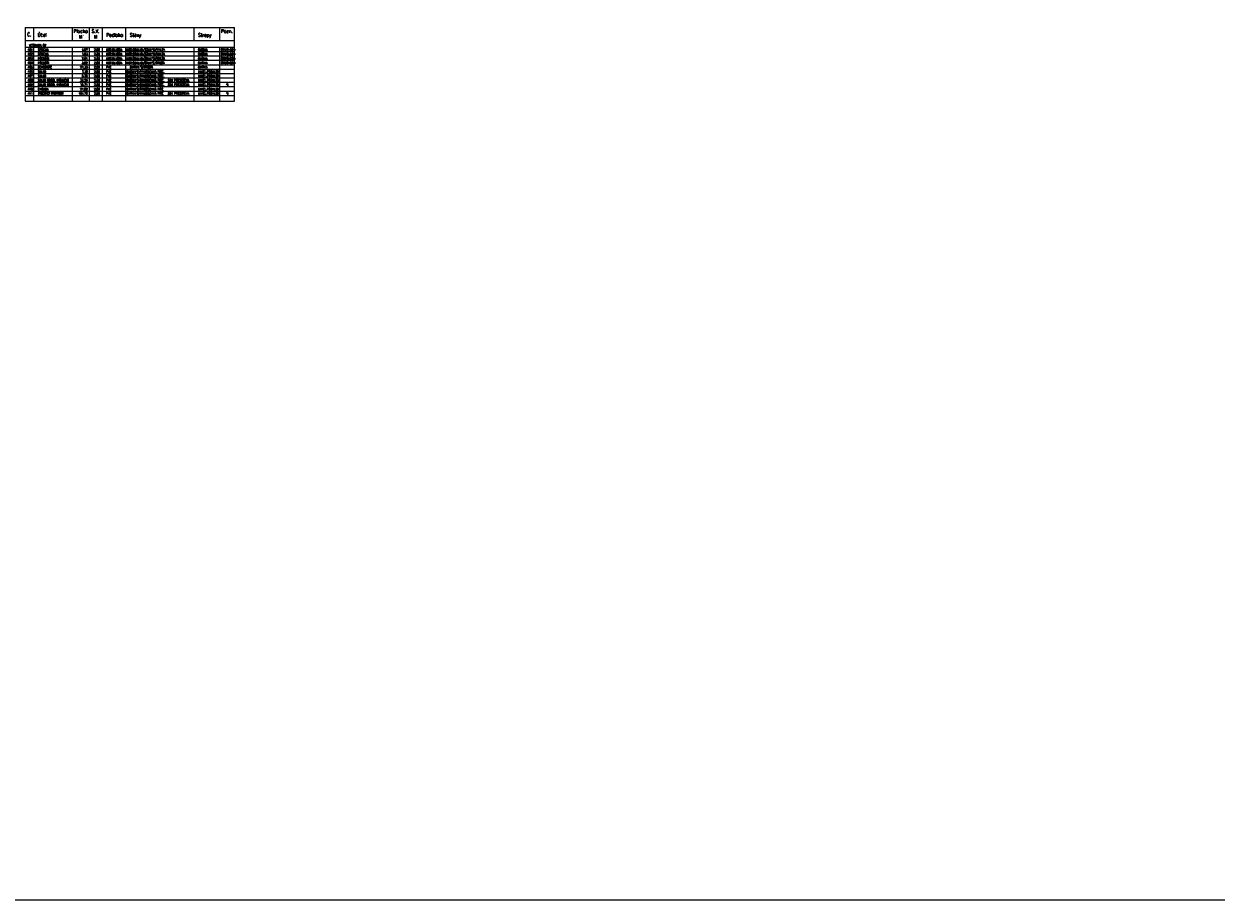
# Model space of a CAD drawing. Header units: millimetres. Extents: x -485339 to 286898, y -1189934 to 1602269.
# Tile 100 of 230: x 38178 to 127889, y -1189934 to -1124015. Entities that reach past the tile are written whole.
import ezdxf
from ezdxf.enums import TextEntityAlignment as Align

# ---------------------------------------------------------------- set-up
doc = ezdxf.new("R2010")
doc.units = ezdxf.units.MM
doc.header["$LTSCALE"] = 10
doc.layers.get('Defpoints').update_dxf_attribs({"lineweight": 0})
doc.layers.add('N_popis', color=10, linetype='Continuous', lineweight=18)
doc.layers.add('St_popis', color=250, linetype='Continuous', lineweight=18)
doc.styles.add('A_slabé', font='txt')
doc.styles.add('ROMANS', font='romans.shx', dxfattribs={"width": 0.8})

msp = doc.modelspace()

# ---------------------------------------------------------------- linework, layer by layer
at = {"layer": 'Defpoints'}
msp.add_lwpolyline([(-480994, -929890.9), (286897.8, -929890.9), (286897.8, -1189933.9), (-480994, -1189933.9)], close=True, dxfattribs=at)
at = {"layer": 'St_popis', "lineweight": 25}
for q in [(54028.9, -1124278.2), (38281.2, -1129825.4)]:
    msp.add_line((38281.2, -1124278.2), q, dxfattribs=at)
at = {"layer": 'St_popis'}
for p, q in [((38941.2, -1125268.2), (38941.2, -1124278.2)), ((41845.3, -1125268.2), (41845.3, -1124278.2)), ((43121.6, -1125268.2), (43121.6, -1124278.2)), ((44087.6, -1125268.2), (44087.6, -1124278.2)), ((45857.4, -1125268.2), (45857.4, -1124278.2)), ((50989.6, -1125268.2), (50989.6, -1124278.2)), ((52931.7, -1125268.2), (52931.7, -1124278.2)), ((54028.9, -1125268.2), (54028.9, -1124278.2)), ((38281.2, -1125268.2), (54028.9, -1125268.2)), ((38941.2, -1129825.4), (38941.2, -1125768.2)), ((41845.3, -1129825.4), (41845.3, -1125768.2)), ((52931.7, -1129825.4), (52931.7, -1125768.2)), ((53933.8, -1125268.2), (53934.4, -1125268.2)), ((54028.9, -1129825.4), (54028.9, -1125268.2)), ((38281.2, -1126758.1), (54028.9, -1126758.1)), ((38281.2, -1127088.1), (54028.9, -1127088.1)), ((38281.2, -1129825.4), (54028.9, -1129825.4))]:
    msp.add_line(p, q, dxfattribs=at)
at = {"layer": 'St_popis', "lineweight": 15}
for p, q in [((38281.2, -1125768.2), (54028.9, -1125768.2)), ((43121.6, -1129825.4), (43121.6, -1125768.2)), ((44087.6, -1129825.4), (44087.6, -1125768.2)), ((45857.4, -1129825.4), (45857.4, -1125768.2)), ((50989.6, -1129825.4), (50989.6, -1125768.2)), ((38281.2, -1126098.2), (54028.9, -1126098.2)), ((38281.2, -1126428.1), (52931.7, -1126428.1)), ((38281.2, -1126428.1), (54028.9, -1126428.1)), ((38281.2, -1127418.1), (54028.9, -1127418.1)), ((38281.2, -1127748.1), (54028.9, -1127748.1)), ((38281.2, -1128078.1), (54028.9, -1128078.1)), ((38281.2, -1128408.1), (54028.9, -1128408.1)), ((38281.2, -1128738.1), (54028.9, -1128738.1)), ((38281.2, -1129068), (54028.9, -1129068)), ((38281.2, -1129398), (54028.9, -1129398))]:
    msp.add_line(p, q, dxfattribs=at)

# ---------------------------------------------------------------- texts
at = {"layer": 'N_popis', "lineweight": 15, "style": 'ROMANS'}
for s, height, width, p in [('KER.DLAŽBA', 165, 0.8, (44381, -1126039.1)), ('*2/MALBA', 165, 0.8, (47793.6, -1126031.7)), ('OBKLAD=2,0m', 164.997, 0.55, (52998.4, -1126027.2)), ('KER.DLAŽBA', 165, 0.8, (44381, -1126369.1)), ('KER.DLAŽBA', 165, 0.8, (44381, -1126699.1)), ('KER.OBKLAD', 165, 0.8, (45913.7, -1126039.1)), ('KER.OBKLAD', 165, 0.8, (45913.7, -1126369.1)), ('KER.OBKLAD', 165, 0.8, (45913.7, -1126699.1)), ('*2/MALBA', 165, 0.8, (47793.6, -1126361.6)), ('*2/MALBA', 165, 0.8, (47793.6, -1126691.6)), ('OBKLAD=2,0m', 164.997, 0.55, (52998.4, -1126357.2)), ('OBKLAD=2,0m', 164.997, 0.55, (52998.4, -1126687.2)), ('KER.DLAŽBA', 165, 0.8, (44381, -1127029.1)), ('PVC', 165, 0.8, (44381, -1127359.1)), ('PVC', 165, 0.8, (44381, -1127689)), ('KER.OBKLAD', 165, 0.8, (45913.7, -1127029.1)), ('*2/MALBA', 165, 0.8, (46574, -1127683)), ('*2/MALBA', 165, 0.8, (46878.9, -1127341)), ('*2/MALBA', 165, 0.8, (47771.4, -1127021.6)), ('OBKLAD=2,0m', 164.997, 0.55, (52998.4, -1127017.2)), ('PVC', 165, 0.8, (44381, -1128019)), ('PVC', 165, 0.8, (44381, -1128349)), ('PVC', 165, 0.8, (44381, -1128679)), ('*2/MALBA', 165, 0.8, (46574, -1128013)), ('*2/MALBA', 165, 0.8, (46574, -1128343)), ('*2/MALBA', 165, 0.8, (46574, -1128673)), ('SDK PŘEDSTĚNA', 164.997, 0.8, (49006.2, -1128349)), ('SDK PŘEDSTĚNA', 164.997, 0.8, (49006.2, -1128679)), ('LAMEL.PODHLED', 164.997, 0.8, (51283, -1128679)), ('*6', 165, 0.55, (53390, -1128675)), ('PVC', 165, 0.8, (44381, -1129009)), ('PVC', 165, 0.8, (44381, -1129339)), ('*2/MALBA', 165, 0.8, (46574, -1129003)), ('*2/MALBA', 165, 0.8, (46574, -1129333)), ('SDK PŘEDSTĚNA', 164.997, 0.8, (49006.2, -1129339)), ('*6', 165, 0.55, (53390, -1129335))]:
    msp.add_text(s, height=height, rotation=0.002691, dxfattribs=dict(at, width=width)).set_placement(p)
at = {"layer": 'St_popis', "style": 'ROMANS', "width": 0.8}
for s, p in [('Č.', (38433.1, -1124953.4)), ('Účel', (39214.5, -1124974.4)), ('Plocha', (41930.6, -1124702)), ('M', (42315.4, -1125127.5)), ('S.V.', (43278.8, -1124702)), ('M', (43442.3, -1125127.5)), ('Podlaha', (44388.1, -1124980.2)), ('Stěny', (46158, -1124980.2)), ('Stropy', (51290.1, -1124980.2)), ('Pozn.', (53017, -1124702))]:
    msp.add_text(s, height=264, dxfattribs=at).set_placement(p)
at = {"layer": 'St_popis', "style": 'A_slabé'}
msp.add_text('2', height=105.6, dxfattribs=at).set_placement((42618.9, -1124921.8))
at = {"layer": 'St_popis', "lineweight": 15, "style": 'ROMANS', "width": 0.8}
for s, p in [('401', (38847.4, -1126032.2)), ('402', (38847.4, -1126362.1)), ('403', (38847.4, -1126692.1)), ('4,87', (42977.3, -1126038.7)), ('2,01', (42977.3, -1126698.6)), ('1,83', (42977.3, -1126368.7)), ('2,80', (43901, -1126038.7)), ('2,80', (43901, -1126368.7)), ('2,80', (43901, -1126698.6)), ('404', (38847.4, -1127022.1)), ('405', (38847.4, -1127352.1)), ('406', (38847.4, -1127682.1)), ('21,33', (42977.3, -1127358.6)), ('3,02', (42977.3, -1127028.6)), ('7,19', (42977.3, -1127688.6)), ('2,80', (43901, -1127028.6)), ('2,80', (43901, -1127358.6)), ('2,80', (43901, -1127688.6)), ('407', (38847.4, -1128012.1)), ('408', (38847.4, -1128342.1)), ('409', (38847.4, -1128672.1)), ('34,20', (42977.3, -1128348.6)), ('15,71', (42977.3, -1128678.6)), ('5,78', (42977.3, -1128018.6)), ('2,80', (43901, -1128018.6)), ('2,80', (43901, -1128348.6)), ('2,80', (43901, -1128678.6)), ('410', (38847.4, -1129002)), ('411', (38847.4, -1129332)), ('104,72', (42977.3, -1129338.5)), ('21,02', (42977.3, -1129008.6)), ('2,80', (43901, -1129008.6)), ('2,80', (43901, -1129338.5))]:
    msp.add_text(s, height=165, rotation=0.002691, dxfattribs=at).set_placement(p, align=Align.RIGHT)
for s, height, p in [('VESTAVBA 02', 164.997, (38567.9, -1125709.1)), ('/ŠTUK', 165, (47137.5, -1126039.1)), ('OMÍTKA', 165, (51283, -1126039.1)), ('SPRCHA', 165, (39234.7, -1126039.1)), ('SPRCHA', 165, (39234.7, -1126369.1)), ('PŘEDSÍŇ', 165, (39227.9, -1126699.1)), ('/ŠTUK', 165, (47137.5, -1126369.1)), ('/ŠTUK', 165, (47137.5, -1126699.1)), ('OMÍTKA', 165, (51283, -1126369.1)), ('OMÍTKA', 165, (51283, -1126699.1)), ('SCHODIŠTĚ', 165, (39227.9, -1127359.1)), ('SKLAD', 165, (39227.9, -1127689)), ('PŘEDSÍŇ', 165, (39227.9, -1127029.1)), ('OMÍTKA        /LEHKÁ PŘÍČ.', 164.997, (45893.8, -1127689)), ('OMÍTKA', 165, (46150.9, -1127359.1)), ('/ŠTUK', 165, (47137.5, -1127029.1)), ('OMÍTKA', 165, (51283, -1127029.1)), ('OMÍTKA', 165, (51283, -1127359.1)), ('LAMEL.PODHLED', 164.997, (51283, -1127689)), ('SKLAD', 165, (39227.9, -1128019)), ('SKLAD DROB. VYBAVENÍ', 164.997, (39227.9, -1128349)), ('SKLAD DROB. VYBAVENÍ', 164.997, (39227.9, -1128679)), ('OMÍTKA        /LEHKÁ PŘÍČ.', 164.997, (45893.8, -1128019)), ('OMÍTKA        /LEHKÁ PŘÍČ.', 164.997, (45893.8, -1128349)), ('OMÍTKA        /LEHKÁ PŘÍČ.', 164.997, (45893.8, -1128679)), ('LAMEL.PODHLED', 164.997, (51283, -1128019)), ('LAMEL.PODHLED', 164.997, (51283, -1128349)), ('ZASEDACÍ MÍSTNOST', 164.997, (39227.9, -1129329.7)), ('CHODBA', 165, (39227.9, -1129009)), ('OMÍTKA        /LEHKÁ PŘÍČ.', 164.997, (45893.8, -1129009)), ('OMÍTKA        /LEHKÁ PŘÍČ.', 164.997, (45893.8, -1129339)), ('LAMEL.PODHLED', 164.997, (51283, -1129009)), ('LAMEL.PODHLED', 164.997, (51283, -1129339))]:
    msp.add_text(s, height=height, rotation=0.002691, dxfattribs=at).set_placement(p)

doc.saveas('drawing.dxf')
